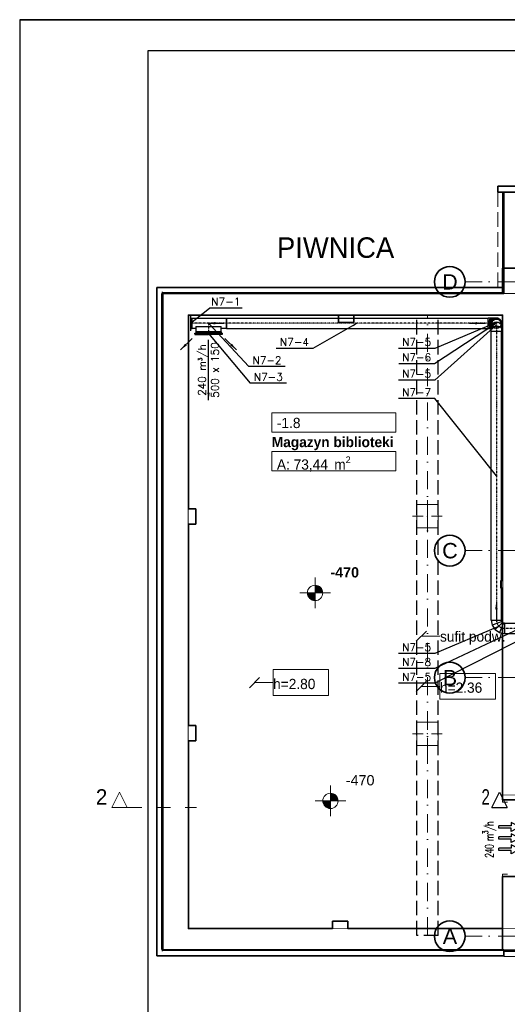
# Model space of a CAD drawing. Header units: millimetres. Extents: x -8078 to 234695, y -4319 to 602442.
# Tile 72 of 152: x 70876 to 80395, y 245751 to 264981. Entities that reach past the tile are written whole.
import ezdxf

# ---------------------------------------------------------------- set-up
doc = ezdxf.new("R2010")
doc.units = ezdxf.units.MM
doc.header["$MEASUREMENT"] = 0
for name, pattern in [('DASHDOT', [1, 0.5, -0.25, 0, -0.25]), ('Dashed2cust', [50, 25, -25]), ('Krawędzie ukryte', [3.912222, 2.822222, -1.09]), ('Kropki i Kreski', [6.702778, 3.527778, -1.763889, 0, -1.411111]), ('Przerywana', [5.644444, 2.822222, -2.822222])]:
    doc.linetypes.add(name, pattern=pattern)
for name, color, linetype in [('#IS_wentylacja_opisy_bud', 7, 'Continuous'), ('#nawietrzaki', 5, 'Continuous'), ('#podkład', 252, 'Continuous'), ('- A - ocieplenie', 7, 'Continuous'), ('- strefy pomieszczeń', 7, 'Continuous'), ('_TABELA', 7, 'Continuous'), ('Drzwi Archicad', 7, 'Continuous'), ('FLUID-N7', 7, 'Continuous'), ('FLUID-N7-150-ARRDU', 7, 'Continuous'), ('FLUID-N7-150-ARRGR', 7, 'Continuous'), ('FLUID-N7-150-NUM', 7, 'Continuous'), ('FLUID-N7-SYM', 7, 'Continuous'), ('Konstrukcja - Belki', 7, 'Continuous'), ('Konstrukcja - Siatka mod', 7, 'Continuous'), ('Konstrukcja - Stropy', 7, 'Continuous'), ('Konstrukcja - Słupy', 7, 'Continuous'), ('Konstrukcja - Ściany działowe', 7, 'Continuous'), ('Konstrukcja - Ściany nośne wew..P', 7, 'Continuous'), ('Konstrukcja - Ściany zewnętrzne', 7, 'Continuous'), ('Opisy - Etykiety', 7, 'Continuous'), ('Opisy - Tekst', 7, 'Continuous'), ('Wykończenie - Podłogi', 7, 'Continuous'), ('Wymiarowanie - Poziomy', 7, 'Continuous'), ('Znaczniki - Przekroje', 7, 'Continuous')]:
    doc.layers.add(name, color=color, linetype=linetype)
doc.styles.add('FDBES', font='simplex.shx')
doc.styles.add('STYL_AUTOMATYCZNY_1', font='arial.ttf')
doc.styles.add('STYL_AUTOMATYCZNY_3', font='txt')
doc.styles.add('STYL_AUTOMATYCZNY_4', font='arial.ttf')
doc.styles.add('STYL_AUTOMATYCZNY_5', font='arial.ttf')
doc.styles.add('STYL_AUTOMATYCZNY_6', font='txt')
doc.styles.add('STYL_AUTOMATYCZNY_9', font='txt')
doc.dimstyles.new('FDBES', dxfattribs={"dimscale": 50, "dimtxt": 4, "dimasz": 2.5, "dimexe": 0.8, "dimexo": 2, "dimgap": 1, "dimtad": 1, "dimdsep": 46, "dimtxsty": 'FDBES', "dimcen": 2.5, "dimclrd": 4, "dimclre": 5, "dimadec": 0, "dimazin": 0, "dimtfac": 1, "dimtmove": 0, "dimatfit": 3, "dimfxl": 1, "dimarcsym": 0})

# ---------------------------------------------------------------- blocks, each defined once
blk = doc.blocks.new('dtrrtert')
at = {"color": 7}
for p, q in [((-495309391, -636075571), (-495309391, -636075334)), ((-495309346, -636075334), (-495309391, -636075334)), ((-495309346, -636075571), (-495309346, -636075334)), ((-495309174, -636075571), (-495309174, -636075334)), ((-495309129, -636075334), (-495309174, -636075334)), ((-495309129, -636075571), (-495309129, -636075334)), ((-495308956, -636075571), (-495308956, -636075334)), ((-495308911, -636075334), (-495308956, -636075334)), ((-495308911, -636075571), (-495308911, -636075334)), ((-495309369, -636075742), (-495309455, -636075571)), ((-495309455, -636075571), (-495309391, -636075571)), ((-495309369, -636075742), (-495309282, -636075571)), ((-495309282, -636075571), (-495309346, -636075571)), ((-495309151, -636075742), (-495309238, -636075571)), ((-495309238, -636075571), (-495309174, -636075571)), ((-495309151, -636075742), (-495309065, -636075571)), ((-495309065, -636075571), (-495309129, -636075571)), ((-495308934, -636075742), (-495309020, -636075571)), ((-495309020, -636075571), (-495308956, -636075571)), ((-495308934, -636075742), (-495308847, -636075571)), ((-495308847, -636075571), (-495308911, -636075571))]:
    blk.add_line(p, q, dxfattribs=at)
blk = doc.blocks.new('SDFGHB')
at = {"layer": 'Wymiarowanie - Poziomy', "linetype": 'Continuous', "lineweight": 13}
for points in [[(16249, 465464), (16399, 465464), (16388, 465521), (16355, 465570), (16307, 465602), (16249, 465614)], [(16249, 465464), (16099, 465464), (16111, 465406), (16143, 465358), (16192, 465325), (16249, 465314)], [(16550, 461403), (16700, 461403), (16688, 461460), (16656, 461509), (16607, 461541), (16550, 461553)], [(16550, 461403), (16400, 461403), (16411, 461345), (16444, 461297), (16492, 461264), (16550, 461253)]]:
    blk.add_hatch(color=252, dxfattribs=at).paths.add_polyline_path(points)
at = {"layer": '- A - ocieplenie', "color": 252, "linetype": 'Continuous', "lineweight": 35, "ltscale": 100}
for p, q in [((19817, 473290), (19937, 473290)), ((19817, 473290), (19937, 473290)), ((13278, 471331), (13278, 471311)), ((13278, 471331), (13278, 471311)), ((19817, 471430), (19937, 471430)), ((19817, 471430), (19937, 471430)), ((19917, 471330), (19917, 471310)), ((19917, 471330), (19917, 471310)), ((13278, 458478), (13278, 458498)), ((13278, 458478), (13278, 458498))]:
    blk.add_line(p, q, dxfattribs=at)
at = {"layer": '- A - ocieplenie', "color": 252, "linetype": 'Continuous', "lineweight": 35, "ltscale": 100, "flags": 128}
for points in [[(19817, 473410), (19817, 473290)], [(22898, 473410), (19817, 473410)], [(19917, 473290), (19917, 471330)], [(19937, 473290), (22778, 473290)], [(19937, 471310), (19937, 473290)], [(13158, 471431), (13158, 471311)], [(19817, 471430), (13158, 471431)], [(13258, 471331), (13278, 471331)], [(19937, 471310), (19937, 471430)], [(13158, 471311), (13158, 458498)], [(13258, 471311), (13258, 458498)], [(13278, 458498), (13278, 471311)], [(13278, 471311), (19937, 471310)], [(13278, 458498), (13278, 471311)], [(19937, 471310), (19917, 471310)], [(13158, 458378), (13158, 458498)], [(13258, 458478), (13278, 458478)], [(19938, 458497), (13278, 458498)], [(19938, 458497), (19938, 458377)], [(29273, 458486), (19938, 458486)], [(19938, 458466), (29273, 458466)], [(13158, 458378), (19938, 458377)]]:
    blk.add_lwpolyline(points, dxfattribs=at)
at = {"layer": '- A - ocieplenie', "color": 252, "linetype": 'Krawędzie ukryte', "lineweight": 20, "ltscale": 100, "flags": 128}
for points in [[(19817, 473290), (19817, 471430)], [(19937, 471430), (19937, 473290)], [(29273, 458486), (19938, 458486)], [(19938, 458466), (19938, 458366)], [(19938, 458366), (29273, 458366)]]:
    blk.add_lwpolyline(points, dxfattribs=at)
at = {"layer": '- A - ocieplenie', "color": 252, "linetype": 'Continuous', "lineweight": 20, "ltscale": 100, "flags": 128}
for points in [[(19917, 471330), (13278, 471331)], [(13278, 471311), (19917, 471310)], [(19938, 458497), (13278, 458498)], [(13278, 458478), (19938, 458477)], [(19938, 458497), (19938, 458477)]]:
    blk.add_lwpolyline(points, dxfattribs=at)
at = {"layer": '- strefy pomieszczeń', "color": 252, "linetype": 'Continuous', "lineweight": 13, "ltscale": 100}
for p, q in [((15404, 468981), (17823, 468981)), ((15404, 468605), (15404, 468981)), ((17823, 468981), (17823, 468605)), ((17823, 468605), (15404, 468605)), ((15404, 468228), (17823, 468228)), ((15404, 467852), (15404, 468228)), ((17823, 468228), (17823, 467852)), ((17823, 467852), (15404, 467852))]:
    blk.add_line(p, q, dxfattribs=at)
at = {"layer": 'Drzwi Archicad', "color": 252, "linetype": 'Continuous', "lineweight": 13, "ltscale": 100}
for p, q in [((19908, 461425), (19908, 461375)), ((19908, 461375), (20008, 461375)), ((19908, 459925), (19908, 459975)), ((19908, 459975), (20008, 459975))]:
    blk.add_line(p, q, dxfattribs=at)
at = {"layer": 'Konstrukcja - Belki', "color": 252, "linetype": 'Krawędzie ukryte', "lineweight": 25, "ltscale": 100}
for p, q in [((18233, 458777), (18233, 470890)), ((18653, 470890), (18233, 470890)), ((18653, 458777), (18653, 470890)), ((18653, 458777), (18233, 458777))]:
    blk.add_line(p, q, dxfattribs=at)
at = {"layer": 'Konstrukcja - Belki', "color": 252, "linetype": 'Kropki i Kreski', "lineweight": 13, "ltscale": 100}
blk.add_line((18443, 458777), (18443, 470890), dxfattribs=at)
at = {"layer": 'Konstrukcja - Siatka mod', "color": 252, "linetype": 'Kropki i Kreski', "lineweight": 13, "ltscale": 100}
for p, q in [((20180, 471540), (19180, 471540)), ((20180, 466290), (19180, 466290)), ((20180, 463810), (19180, 463810)), ((20180, 458760), (19180, 458760))]:
    blk.add_line(p, q, dxfattribs=at)
at = {"layer": 'Konstrukcja - Siatka mod', "color": 252, "linetype": 'Continuous', "lineweight": 35, "ltscale": 100}
for centre in [(18880, 471540), (18880, 466290), (18880, 463810), (18880, 458760)]:
    blk.add_circle(centre, 300, dxfattribs=at)
at = {"layer": 'Konstrukcja - Stropy', "color": 252, "linetype": 'Continuous', "lineweight": 13, "ltscale": 100, "flags": 128}
blk.add_lwpolyline([(20508, 471310), (13278, 471310), (13278, 458486), (20086, 458493), (20086, 458492), (21937, 458486), (21937, 463025), (20508, 463015)], close=True, dxfattribs=at)
blk.add_lwpolyline([(20508, 471310), (13278, 471310), (13278, 458486), (20086, 458493), (20086, 458492), (21937, 458486), (21937, 463025), (20508, 463015)], close=True, dxfattribs=at)
at = {"layer": 'Konstrukcja - Słupy', "color": 252, "linetype": 'Continuous', "lineweight": 13, "ltscale": 100}
for p, q in [((18443, 467043), (18443, 467273)), ((18363, 466963), (18153, 466963)), ((18523, 466963), (18733, 466963)), ((18443, 466883), (18443, 466653)), ((18443, 462793), (18443, 463023)), ((18363, 462713), (18153, 462713)), ((18523, 462713), (18733, 462713)), ((18443, 462633), (18443, 462403))]:
    blk.add_line(p, q, dxfattribs=at)
at = {"layer": 'Konstrukcja - Słupy', "color": 252, "linetype": 'Continuous', "lineweight": 13, "ltscale": 100, "flags": 128}
for points in [[(18233, 466733), (18653, 466733), (18653, 467193), (18233, 467193)], [(18233, 462483), (18653, 462483), (18653, 462943), (18233, 462943)]]:
    blk.add_lwpolyline(points, close=True, dxfattribs=at)
at = {"layer": 'Konstrukcja - Słupy', "color": 252, "linetype": 'Continuous', "lineweight": 13, "ltscale": 100}
for p in [(18443, 466963), (18443, 462713)]:
    blk.add_point(p, dxfattribs=at)
at = {"layer": 'Konstrukcja - Ściany działowe', "color": 252, "linetype": 'Continuous', "lineweight": 35, "ltscale": 100, "flags": 128}
for points in [[(19908, 465710), (19874, 465710)], [(19874, 465710), (19874, 465560)], [(19874, 465560), (19908, 465560)]]:
    blk.add_lwpolyline(points, dxfattribs=at)
at = {"layer": 'Konstrukcja - Ściany nośne wew..P', "color": 252, "linetype": 'Continuous', "lineweight": 35, "ltscale": 100}
for p, q in [((20508, 461425), (19908, 461425)), ((20508, 459925), (19908, 459925))]:
    blk.add_line(p, q, dxfattribs=at)
at = {"layer": 'Konstrukcja - Ściany nośne wew..P', "color": 252, "linetype": 'Continuous', "lineweight": 35, "ltscale": 100, "flags": 128}
for points in [[(19908, 471810), (19908, 471311)], [(17008, 470890), (16708, 470890)], [(16708, 470890), (16708, 470745)], [(17008, 470745), (17008, 470890)], [(19908, 470891), (19908, 466158)], [(16708, 470745), (17008, 470745)], [(13923, 467106), (13778, 467106)], [(13923, 466806), (13923, 467106)], [(13778, 466806), (13923, 466806)], [(19908, 466158), (19908, 465710)], [(19908, 465560), (19908, 465338)], [(19908, 465338), (19908, 461425)], [(13923, 462876), (13778, 462876)], [(13923, 462576), (13923, 462876)], [(13778, 462576), (13923, 462576)], [(19908, 459925), (19908, 458490)], [(16588, 459055), (16588, 458910)], [(16888, 459055), (16588, 459055)], [(16888, 458910), (16888, 459055)], [(19908, 458490), (20508, 458490)]]:
    blk.add_lwpolyline(points, dxfattribs=at)
at = {"layer": 'Konstrukcja - Ściany zewnętrzne', "color": 252, "linetype": 'Krawędzie ukryte', "lineweight": 20, "ltscale": 100, "flags": 128}
for points in [[(19937, 473290), (19937, 473160)], [(20287, 473290), (19937, 473290)], [(19937, 472860), (19937, 471540)], [(19937, 471540), (20287, 471540)]]:
    blk.add_lwpolyline(points, dxfattribs=at)
at = {"layer": 'Konstrukcja - Ściany zewnętrzne', "color": 252, "linetype": 'Continuous', "lineweight": 35, "ltscale": 100, "flags": 128}
for points in [[(19908, 471810), (20508, 471810)], [(13278, 471311), (13778, 471311)], [(13278, 471311), (13278, 458490)], [(19908, 471311), (13778, 471311)], [(13778, 470891), (19908, 470891)], [(13778, 467106), (13778, 470891)], [(13778, 462876), (13778, 466806)], [(13778, 458910), (13778, 462576)], [(16588, 458910), (13778, 458910)], [(19908, 458910), (16888, 458910)], [(19908, 458910), (19908, 458490)], [(13278, 458490), (13778, 458490)], [(13778, 458490), (19908, 458490)]]:
    blk.add_lwpolyline(points, dxfattribs=at)
at = {"layer": 'Opisy - Etykiety', "color": 252, "linetype": 'Continuous', "lineweight": 13, "ltscale": 100}
for p, q in [((18424, 464720), (18224, 464520)), ((18324, 464620), (18688, 464620)), ((16512, 463966), (15430, 463966)), ((15430, 463966), (15430, 463460)), ((16512, 463460), (16512, 463966)), ((19770, 463893), (18688, 463893)), ((18688, 463893), (18688, 463387)), ((19770, 463387), (19770, 463893)), ((15166, 463813), (14966, 463613)), ((15066, 463713), (15430, 463713)), ((18424, 463740), (18224, 463540)), ((18324, 463640), (18688, 463640)), ((15430, 463460), (16512, 463460)), ((18688, 463387), (19770, 463387))]:
    blk.add_line(p, q, dxfattribs=at)
at = {"layer": 'Wykończenie - Podłogi', "color": 252, "linetype": 'Continuous', "lineweight": 13, "ltscale": 100, "flags": 128}
blk.add_lwpolyline([(13773, 470896), (13773, 458902), (20462, 458909), (21973, 458904), (21973, 461513), (19913, 461518), (19913, 470896)], close=True, dxfattribs=at)
at = {"layer": 'Wymiarowanie - Poziomy', "color": 252, "linetype": 'Continuous', "lineweight": 13, "ltscale": 100}
for p, q in [((16249, 465164), (16249, 465764)), ((15949, 465464), (16549, 465464)), ((16550, 461103), (16550, 461703)), ((16250, 461403), (16850, 461403))]:
    blk.add_line(p, q, dxfattribs=at)
for centre in [(16249, 465464), (16550, 461403)]:
    blk.add_circle(centre, 150, dxfattribs=at)
at = {"layer": 'Znaczniki - Przekroje', "color": 252, "linetype": 'Przerywana', "lineweight": 13, "ltscale": 100}
blk.add_line((12583, 461271), (13933, 461271), dxfattribs=at)
at = {"layer": 'Znaczniki - Przekroje', "color": 252, "linetype": 'Continuous', "lineweight": 13, "ltscale": 100, "flags": 128}
blk.add_lwpolyline([(12283, 461271), (12583, 461271), (12433, 461571)], close=True, dxfattribs=at)
at = {"layer": '- strefy pomieszczeń', "color": 252, "linetype": 'Continuous', "lineweight": 13, "char_height": 200, "attachment_point": 1}
for s, insert, style in [('\\A1;{\\pql;\\pt0,500;\\fGeneva CE|b0|i0|c0|p0;\\W1.000000;-1.8\\fGeneva CE|b0|i0|c0|p0;\\W1.000000;\\A1{\\H.66x;\\S^  ;}\\fGeneva CE|b0|i0|c0|p0;\\W1.000000;\\fGeneva CE|b0|i0|c0|p0;\\W1.000000;\\A1{\\H.66x;\\S^  ;}}', (15504, 468884), 'STYL_AUTOMATYCZNY_6'), ('\\A1;{\\pql;\\pt0,500;\\fGeneva CE|b1|i0|c0|p0;\\W1.000000;Magazyn biblioteki\\fGeneva CE|b1|i0|c0|p0;\\W1.000000;\\A1{\\H.66x;\\S^  ;}\\fGeneva CE|b1|i0|c0|p0;\\W1.000000;\\fGeneva CE|b1|i0|c0|p0;\\W1.000000;\\A1{\\H.66x;\\S^  ;}}', (15404, 468512), 'STYL_AUTOMATYCZNY_9'), ('\\A1;{\\pql;\\pt0,500;\\fGeneva CE|b0|i0|c0|p0;\\W1.000000;A: 73,44\\fGeneva CE|b0|i0|c0|p0;\\W1.000000;\\A1{\\H.66x;\\S^  ;}\\fGeneva CE|b0|i0|c0|p0;\\W1.000000; m\\fGeneva CE|b0|i0|c0|p0;\\W1.000000;\\A1{\\H.66x;\\S2^  ;}}', (15504, 468131), 'STYL_AUTOMATYCZNY_6')]:
    blk.add_mtext(s, dxfattribs=dict(at, insert=insert, style=style))
at = {"layer": 'Konstrukcja - Siatka mod', "color": 252, "linetype": 'Continuous', "lineweight": 13, "char_height": 300, "attachment_point": 1, "style": 'STYL_AUTOMATYCZNY_1'}
for s, insert in [('\\A1;{\\pql;\\pt0;\\fArial|b0|i0|c238|p0;\\W1.000000;D}', (18731, 471690)), ('\\A1;{\\pql;\\pt0;\\fArial|b0|i0|c238|p0;\\W1.000000;C}', (18731, 466440)), ('\\A1;{\\pql;\\pt0;\\fArial|b0|i0|c238|p0;\\W1.000000;B}', (18743, 463960)), ('\\A1;{\\pql;\\pt0;\\fArial|b0|i0|c238|p0;\\W1.000000;A}', (18743, 458910))]:
    blk.add_mtext(s, dxfattribs=dict(at, insert=insert))
at = {"layer": 'Opisy - Etykiety', "color": 252, "linetype": 'Continuous', "lineweight": 20, "insert": (18688, 464583), "char_height": 200, "attachment_point": 4, "style": 'STYL_AUTOMATYCZNY_6'}
blk.add_mtext('\\A1;{\\pql;\\fGeneva CE|b0|i0|c0|p0;\\W1.000000;sufit podw.}', dxfattribs=at)
at = {"layer": 'Opisy - Etykiety', "color": 252, "linetype": 'Continuous', "lineweight": 13, "char_height": 200.01, "attachment_point": 4, "style": 'STYL_AUTOMATYCZNY_5'}
for s, insert in [('\\A1;{\\pql;\\fGeneva|b0|i0|c0|p0;\\W1.000000;h=\\fGeneva CE|b0|i0|c0|p0;\\H0.999967x;\\W1.000000;2.80}', (15430, 463685)), ('\\A1;{\\pql;\\fGeneva|b0|i0|c0|p0;\\W1.000000;h=\\fGeneva CE|b0|i0|c0|p0;\\H0.999967x;\\W1.000000;2.36}', (18688, 463613))]:
    blk.add_mtext(s, dxfattribs=dict(at, insert=insert))
at = {"layer": 'Opisy - Tekst', "color": 252, "linetype": 'Continuous', "lineweight": 13, "insert": (15506, 472409), "char_height": 400, "attachment_point": 1, "style": 'STYL_AUTOMATYCZNY_6'}
blk.add_mtext('\\pxql;\\A1;PIWNICA', dxfattribs=at)
at = {"layer": 'Wymiarowanie - Poziomy', "color": 252, "linetype": 'Continuous', "lineweight": 13, "char_height": 200, "width": 548.97, "attachment_point": 7}
for s, insert, style in [('\\A1;{\\pql;\\fArial|b1|i0|c238|p0;\\W1.000000;-470}', (16549, 465764), 'STYL_AUTOMATYCZNY_3'), ('\\A1;{\\pql;\\fArial|b0|i0|c238|p0;\\W1.000000;-470}', (16850, 461703), 'STYL_AUTOMATYCZNY_4')]:
    blk.add_mtext(s, dxfattribs=dict(at, insert=insert, style=style))
at = {"layer": 'Znaczniki - Przekroje', "color": 252, "linetype": 'Continuous', "lineweight": 13, "insert": (12193, 461331), "char_height": 300, "attachment_point": 9, "style": 'STYL_AUTOMATYCZNY_6'}
blk.add_mtext('\\A1;{\\pqr;\\pt0;\\fGeneva CE|b0|i0|c0|p0;\\W1.000000;2}', dxfattribs=at)
blk = doc.blocks.new('*U56340')
at = {"color": 14, "linetype": 'Continuous', "lineweight": -2}
for p, q in [((-300, 98), (-300, 100)), ((-300, 0), (-300, 98)), ((-300, -98), (-300, 0)), ((300, 100), (300, 98)), ((300, 98), (300, 0)), ((300, 0), (300, -98)), ((-300, -100), (-300, -98)), ((300, -98), (300, -100))]:
    blk.add_line(p, q, dxfattribs=at)
at = {"color": 0, "linetype": 'ByBlock', "lineweight": -2}
for p, q in [((300, 100), (-300, 100)), ((300, -100), (-300, -100))]:
    blk.add_line(p, q, dxfattribs=at)
at = {"layer": 'FLUID-N7-SYM', "color": 2, "linetype": 'DASHDOT', "lineweight": -3}
blk.add_line((-300, 0), (300, 0), dxfattribs=at)
blk = doc.blocks.new('*U56354')
at = {"color": 0, "linetype": 'ByBlock', "lineweight": -2}
for p, q in [((-110, -31), (-54, 54)), ((-54, 54), (31, 110)), ((31, 110), (130, 130)), ((-130, -130), (-110, -31)), ((75, -107), (70, -130)), ((88, -88), (75, -107)), ((107, -75), (88, -88)), ((130, -70), (107, -75))]:
    blk.add_line(p, q, dxfattribs=at)
at = {"color": 3, "linetype": 'Continuous', "lineweight": -3}
for p, q in [((17, -17), (-54, 54)), ((69, 18), (31, 110)), ((107, -75), (69, 18)), ((-18, -69), (-110, -31)), ((75, -107), (-18, -69)), ((88, -88), (17, -17))]:
    blk.add_line(p, q, dxfattribs=at)
at = {"color": 14, "linetype": 'Continuous', "lineweight": -2}
for p, q in [((130, 128), (130, 130)), ((130, 30), (130, 128)), ((130, -68), (130, 30)), ((-130, -130), (-128, -130)), ((-128, -130), (-30, -130)), ((-30, -130), (68, -130)), ((68, -130), (70, -130)), ((130, -70), (130, -68))]:
    blk.add_line(p, q, dxfattribs=at)
at = {"layer": 'FLUID-N7-SYM', "color": 2, "linetype": 'DASHDOT', "lineweight": -3}
for p, q in [((17, -17), (69, 18)), ((69, 18), (130, 30)), ((-30, -130), (-18, -69)), ((-18, -69), (17, -17))]:
    blk.add_line(p, q, dxfattribs=at)
blk = doc.blocks.new('*U56346')
at = {"color": 14, "linetype": 'Continuous', "lineweight": -2}
for p, q in [((-2820, 100), (-2820, 98)), ((-2820, 98), (-2820, 0)), ((-2820, 0), (-2820, -98)), ((2820, 98), (2820, 100)), ((2820, 0), (2820, 98)), ((2820, -98), (2820, 0)), ((-2820, -98), (-2820, -100)), ((2820, -100), (2820, -98))]:
    blk.add_line(p, q, dxfattribs=at)
at = {"color": 0, "linetype": 'ByBlock', "lineweight": -2}
for p, q in [((2820, 100), (-2820, 100)), ((2820, -100), (-2820, -100))]:
    blk.add_line(p, q, dxfattribs=at)
at = {"layer": 'FLUID-N7-SYM', "color": 2, "linetype": 'DASHDOT', "lineweight": -3}
blk.add_line((-2820, 0), (2820, 0), dxfattribs=at)
blk = doc.blocks.new('*U56355')
at = {"color": 0, "linetype": 'ByBlock', "lineweight": -2}
for p, q in [((-18, 0, 100), (-30, 0, 100)), ((-30, 0, -100), (-18, 0, -100)), ((17, 0, 100), (-18, 0, 100)), ((-18, 0, -100), (17, 0, -100)), ((69, 0, 100), (17, 0, 100)), ((17, 0, -100), (69, 0, -100)), ((130, 0, 100), (69, 0, 100)), ((69, 0, -100), (130, 0, -100))]:
    blk.add_line(p, q, dxfattribs=at)
at = {"color": 14, "linetype": 'Continuous', "lineweight": -2}
for p, q in [((130, 0, -98), (130, 0, 98)), ((130, 0, -100), (130, 0, -98)), ((130, 0, 98), (130, 0, 100))]:
    blk.add_line(p, q, dxfattribs=at)
at = {"color": 14, "linetype": 'Continuous', "lineweight": -2, "extrusion": (-3.82857e-16, 1, -1.83697e-16)}
blk.add_ellipse((-30, 0), major_axis=(0, 0, -100), ratio=1, start_param=0, end_param=3.141593, dxfattribs=at)
at = {"color": 3, "linetype": 'Continuous', "lineweight": -3, "extrusion": (3.82857e-16, -1, 1.83697e-16)}
for centre, major_axis, ratio, start_param, end_param in [((-18, 0), (0, 0, 100), 0.92388, 1.570796, 3.141593), ((-18, 0), (0, 0, 100), 0.92388, 0, 1.570796), ((17, 0), (0, 0, 100), 0.707107, 0, 1.570796), ((17, 0), (0, 0, -100), 0.707107, 4.712389, 6.283185), ((69, 0), (0, 0, 100), 0.382683, 0, 1.570796), ((69, 0), (0, 0, -100), 0.382683, 4.712389, 6.283185)]:
    blk.add_ellipse(centre, major_axis=major_axis, ratio=ratio, start_param=start_param, end_param=end_param, dxfattribs=at)
at = {"color": 3, "linetype": 'Continuous', "lineweight": -3, "extrusion": (-3.82857e-16, 1, -1.83697e-16)}
for centre, major_axis, ratio, start_param, end_param in [((-18, 0), (0, 0, 100), 0.92388, 4.712389, 6.283185), ((-18, 0), (0, 0, -100), 0.92388, 0, 1.570796), ((17, 0), (0, 0, 100), 0.707107, 4.712389, 6.283185), ((17, 0), (0, 0, -100), 0.707107, 0, 1.570796), ((69, 0), (0, 0, -100), 0.382683, 0, 1.570796), ((69, 0), (0, 0, -100), 0.382683, 1.570796, 3.141593)]:
    blk.add_ellipse(centre, major_axis=major_axis, ratio=ratio, start_param=start_param, end_param=end_param, dxfattribs=at)
at = {"layer": 'FLUID-N7-SYM', "color": 2, "linetype": 'DASHDOT', "lineweight": -3}
for p, q in [((-30, 0), (-18, 0)), ((-18, 0), (17, 0)), ((17, 0), (69, 0)), ((69, 0), (130, 0))]:
    blk.add_line(p, q, dxfattribs=at)
blk = doc.blocks.new('*U56356')
at = {"color": 14, "linetype": 'Continuous', "lineweight": -2}
for p, q in [((-2555, 98), (-2555, 100)), ((-2555, 0), (-2555, 98)), ((-2555, -98), (-2555, 0)), ((2555, 100), (2555, 98)), ((2555, 98), (2555, 0)), ((2555, 0), (2555, -98)), ((-2555, -100), (-2555, -98)), ((2555, -98), (2555, -100))]:
    blk.add_line(p, q, dxfattribs=at)
at = {"color": 0, "linetype": 'ByBlock', "lineweight": -2}
for p, q in [((2555, 100), (-2555, 100)), ((2555, -100), (-2555, -100))]:
    blk.add_line(p, q, dxfattribs=at)
at = {"layer": 'FLUID-N7-SYM', "color": 2, "linetype": 'DASHDOT', "lineweight": -3}
blk.add_line((-2555, 0), (2555, 0), dxfattribs=at)
blk = doc.blocks.new('*U56357')
at = {"color": 0, "linetype": 'ByBlock', "lineweight": -2}
for p, q in [((0, 30, 100), (0, 18, 100)), ((0, 18, 100), (0, -17, 100)), ((0, -17, 100), (0, -69, 100)), ((0, -69, 100), (0, -130, 100)), ((0, -130, -100), (0, -70, -100))]:
    blk.add_line(p, q, dxfattribs=at)
at = {"color": 14, "linetype": 'Continuous', "lineweight": -2}
for p, q in [((0, -130, -98), (0, -130, 98)), ((0, -130, -100), (0, -130, -98)), ((0, -130, 98), (0, -130, 100))]:
    blk.add_line(p, q, dxfattribs=at)
at = {"color": 14, "linetype": 'Continuous', "lineweight": -3, "extrusion": (-1, 1.11022e-16, 6.12323e-17)}
for major_axis in [(0, 0, 100), (0, 0, -100)]:
    blk.add_ellipse((0, 30), major_axis=major_axis, ratio=1, start_param=0, end_param=3.141593, dxfattribs=at)
at = {"color": 3, "linetype": 'Continuous', "lineweight": -3, "extrusion": (-1, 1.60812e-16, 6.12323e-17)}
for centre, ratio, start_param in [((0, 18), 0.92388, 1.255049), ((0, -17), 0.707107, 0.85029), ((0, -69), 0.382683, 0.03213)]:
    blk.add_ellipse(centre, major_axis=(0, 0, -100), ratio=ratio, start_param=start_param, end_param=3.141593, dxfattribs=at)
at = {"color": 3, "linetype": 'Continuous', "lineweight": -3, "extrusion": (1, -1.60812e-16, -6.12323e-17)}
for centre, ratio, end_param in [((0, 18), 0.92388, 1.886543), ((0, -17), 0.707107, 2.291303), ((0, -69), 0.382683, 3.109463)]:
    blk.add_ellipse(centre, major_axis=(0, 0, 100), ratio=ratio, start_param=0, end_param=end_param, dxfattribs=at)
at = {"layer": 'FLUID-N7-SYM', "color": 2, "linetype": 'DASHDOT', "lineweight": -3}
blk.add_line((0, -130), (0, -70), dxfattribs=at)
blk = doc.blocks.new('*U56358')
at = {"color": 14, "linetype": 'Continuous', "lineweight": -3, "extrusion": (-1, 3.10159e-27, -1.33213e-15)}
for major_axis, start_param, end_param in [((0, 0, 100), 1.507431, 3.141593), ((0, 0, 100), 0, 1.507431), ((0, 0, -100), 1.634161, 3.141593), ((0, 0, -100), 0, 1.634161)]:
    blk.add_ellipse((0, 0, 0), major_axis=major_axis, ratio=1, start_param=start_param, end_param=end_param, dxfattribs=at)
at = {"color": 14, "linetype": 'Continuous', "lineweight": -2, "extrusion": (1, -6.59087e-27, 1.33213e-15)}
blk.add_ellipse((0, 0, 0), major_axis=(0, 0, -100), ratio=1, start_param=0, end_param=1.634161, dxfattribs=at)
at = {"color": 14, "linetype": 'Continuous', "lineweight": -2, "extrusion": (1, -2.00043e-15, 1.8816e-16)}
blk.add_ellipse((0, 0, 0), major_axis=(0, -99.8, 6.3), ratio=1, start_param=0, end_param=1.634161, dxfattribs=at)
blk = doc.blocks.new('*U56359')
at = {"color": 14, "linetype": 'Continuous', "lineweight": -2}
for p, q in [((-250, 200), (-280, 200)), ((250, 200), (-250, 200)), ((280, 200), (250, 200)), ((-350, 100), (-350, 98)), ((-350, 98), (-350, -98)), ((350, 98), (350, 100)), ((350, -98), (350, 98)), ((-350, -98), (-350, -100)), ((350, -100), (350, -98))]:
    blk.add_line(p, q, dxfattribs=at)
at = {"color": 0, "linetype": 'ByBlock', "lineweight": -2}
for p, q in [((-250, 170), (-250, 200)), ((250, 170), (250, 200)), ((-350, 100), (-250, 100)), ((-250, 170), (-250, 66)), ((250, 66), (-250, 66)), ((250, 66), (250, 170)), ((250, 100), (350, 100)), ((350, -100), (-350, -100))]:
    blk.add_line(p, q, dxfattribs=at)
at = {"color": 3, "linetype": 'Continuous', "lineweight": -3}
for p, q in [((250, 170), (-250, 170)), ((-250, 170), (250, 170))]:
    blk.add_line(p, q, dxfattribs=at)
at = {"layer": 'FLUID-N7-SYM', "color": 2, "linetype": 'DASHDOT', "lineweight": -3}
for p, q in [((0, 0), (0, 200)), ((-350, 0), (350, 0))]:
    blk.add_line(p, q, dxfattribs=at)
blk = doc.blocks.new('*U56360')
at = {"color": 14, "linetype": 'Continuous', "lineweight": -2}
for p, q in [((-30, 98), (-30, 100)), ((-30, 0), (-30, 98)), ((-30, -98), (-30, 0)), ((-30, -100), (-30, -98))]:
    blk.add_line(p, q, dxfattribs=at)
at = {"color": 0, "linetype": 'ByBlock', "lineweight": -2}
for p, q in [((0, 100), (-30, 100)), ((0, 145), (0, 100)), ((0, 100), (0, 0)), ((0, 0), (0, -100)), ((0, -100), (-30, -100)), ((0, -100), (0, -145))]:
    blk.add_line(p, q, dxfattribs=at)
blk = doc.blocks.new('*U56361')
at = {"color": 0, "linetype": 'ByBlock', "lineweight": -2}
for p, q in [((-250, 0), (-270, 0)), ((270, 0, 20), (-270, 0, 20)), ((-250, 0, -20), (-250, 0)), ((-250, 0), (250, 0)), ((250, 0, -20), (-250, 0, -20)), ((250, 0, -20), (250, 0)), ((270, 0), (250, 0))]:
    blk.add_line(p, q, dxfattribs=at)
at = {"color": 3, "linetype": 'Continuous', "lineweight": -3}
for p in [(-270, 0, 20), (270, 0, 20)]:
    blk.add_line(p, (0, 0, 20), dxfattribs=at)
blk = doc.blocks.new('*U56294')
at = {"color": 5, "lineweight": -2}
blk.add_leader([(-315, 0), (0, 0)], dimstyle='FDBES', override={"dimscale": 60, "dimclrd": 5}, dxfattribs=at)
blk = doc.blocks.new('*U56299')
at = {"color": 5, "lineweight": -2}
blk.add_leader([(-315, 0), (0, 0)], dimstyle='FDBES', override={"dimscale": 60, "dimclrd": 5}, dxfattribs=at)
blk = doc.blocks.new('*U56300')
at = {"color": 5, "lineweight": -2}
blk.add_leader([(315, 0), (0, 0)], dimstyle='FDBES', override={"dimscale": 60, "dimclrd": 5}, dxfattribs=at)
blk = doc.blocks.new('*U56305')
at = {"color": 7, "lineweight": -2, "insert": (0, -589), "char_height": 150, "attachment_point": 5, "rotation": 90, "style": 'FDBES'}
blk.add_mtext('240 m{\\A2;\\H0.5x;3}/h\\P500 x 150', dxfattribs=at)
at = {"color": 5, "lineweight": -2}
blk.add_leader([(0, -1179), (0, 0)], dimstyle='FDBES', override={"dimscale": 60, "dimclrd": 5}, dxfattribs=at)
blk = doc.blocks.new('*U56306')
at = {"color": 5, "lineweight": -2}
blk.add_leader([(223, -223), (0, 0)], dimstyle='FDBES', override={"dimscale": 60, "dimclrd": 5}, dxfattribs=at)
blk = doc.blocks.new('*U56307')
at = {"color": 5, "lineweight": -2}
blk.add_leader([(-223, -223), (0, 0)], dimstyle='FDBES', override={"dimscale": 60, "dimclrd": 5}, dxfattribs=at)
blk = doc.blocks.new('*U56308')
at = {"color": 0, "lineweight": -2}
blk.add_line((1009, 298), (367, 298), dxfattribs=at)
at = {"color": 0, "lineweight": -2, "insert": (688, 298), "char_height": 150, "attachment_point": 5, "style": 'FDBES'}
blk.add_mtext('N7-1\\P ', dxfattribs=at)
at = {"color": 0, "lineweight": -2}
blk.add_leader([(0, 0), (367, 298)], dimstyle='FDBES', override={"dimscale": 37.5, "dimclrd": 0, "dimclre": 0}, dxfattribs=at)
blk = doc.blocks.new('*U56309')
at = {"color": 0, "lineweight": -2}
blk.add_line((1496, -846), (790, -846), dxfattribs=at)
at = {"color": 0, "lineweight": -2, "insert": (1143, -846), "char_height": 150, "attachment_point": 5, "style": 'FDBES'}
blk.add_mtext('N7-2\\P ', dxfattribs=at)
at = {"color": 0, "lineweight": -2}
blk.add_leader([(0, 0), (790, -846)], dimstyle='FDBES', override={"dimscale": 37.5, "dimclrd": 0, "dimclre": 0}, dxfattribs=at)
blk = doc.blocks.new('*U56310')
at = {"color": 0, "lineweight": -2}
blk.add_line((1521, -972), (815, -972), dxfattribs=at)
at = {"color": 0, "lineweight": -2, "insert": (1168, -972), "char_height": 150, "attachment_point": 5, "style": 'FDBES'}
blk.add_mtext('N7-3\\P ', dxfattribs=at)
at = {"color": 0, "lineweight": -2}
blk.add_leader([(0, 0), (815, -972)], dimstyle='FDBES', override={"dimscale": 37.5, "dimclrd": 0, "dimclre": 0}, dxfattribs=at)
blk = doc.blocks.new('*U56311')
at = {"color": 0, "lineweight": -2}
blk.add_line((-871, -492), (-1584, -492), dxfattribs=at)
at = {"color": 0, "lineweight": -2, "insert": (-1227, -492), "char_height": 150, "attachment_point": 5, "style": 'FDBES'}
blk.add_mtext('N7-4\\P ', dxfattribs=at)
at = {"color": 0, "lineweight": -2}
blk.add_leader([(0, 0), (-871, -492)], dimstyle='FDBES', override={"dimscale": 37.5, "dimclrd": 0, "dimclre": 0}, dxfattribs=at)
blk = doc.blocks.new('*U56312')
at = {"color": 0, "lineweight": -2}
blk.add_line((-1174, -492), (-1880, -492), dxfattribs=at)
at = {"color": 0, "lineweight": -2, "insert": (-1527, -492), "char_height": 150, "attachment_point": 5, "style": 'FDBES'}
blk.add_mtext('N7-5\\P ', dxfattribs=at)
at = {"color": 0, "lineweight": -2}
blk.add_leader([(0, 0), (-1174, -492)], dimstyle='FDBES', override={"dimscale": 37.5, "dimclrd": 0, "dimclre": 0}, dxfattribs=at)
blk = doc.blocks.new('*U56313')
at = {"color": 0, "lineweight": -2}
blk.add_line((-1208, -792), (-1906, -792), dxfattribs=at)
at = {"color": 0, "lineweight": -2, "insert": (-1557, -792), "char_height": 150, "attachment_point": 5, "style": 'FDBES'}
blk.add_mtext('N7-6\\P ', dxfattribs=at)
at = {"color": 0, "lineweight": -2}
blk.add_leader([(0, 0), (-1208, -792)], dimstyle='FDBES', override={"dimscale": 37.5, "dimclrd": 0, "dimclre": 0}, dxfattribs=at)
blk = doc.blocks.new('*U56314')
at = {"color": 0, "lineweight": -2}
blk.add_line((-1204, -1082), (-1910, -1082), dxfattribs=at)
at = {"color": 0, "lineweight": -2, "insert": (-1557, -1082), "char_height": 150, "attachment_point": 5, "style": 'FDBES'}
blk.add_mtext('N7-5\\P ', dxfattribs=at)
at = {"color": 0, "lineweight": -2}
blk.add_leader([(0, 0), (-1204, -1082)], dimstyle='FDBES', override={"dimscale": 37.5, "dimclrd": 0, "dimclre": 0}, dxfattribs=at)
blk = doc.blocks.new('*U56315')
at = {"color": 0, "lineweight": -2}
blk.add_line((-1204, 1508), (-1910, 1508), dxfattribs=at)
at = {"color": 0, "lineweight": -2, "insert": (-1557, 1508), "char_height": 150, "attachment_point": 5, "style": 'FDBES'}
blk.add_mtext('N7-7\\P ', dxfattribs=at)
at = {"color": 0, "lineweight": -2}
blk.add_leader([(0, 0), (-1204, 1508)], dimstyle='FDBES', override={"dimscale": 37.5, "dimclrd": 0, "dimclre": 0}, dxfattribs=at)
blk = doc.blocks.new('*U56316')
at = {"color": 0, "lineweight": -2}
blk.add_line((-1234, -522), (-1940, -522), dxfattribs=at)
at = {"color": 0, "lineweight": -2, "insert": (-1587, -522), "char_height": 150, "attachment_point": 5, "style": 'FDBES'}
blk.add_mtext('N7-5\\P ', dxfattribs=at)
at = {"color": 0, "lineweight": -2}
blk.add_leader([(0, 0), (-1234, -522)], dimstyle='FDBES', override={"dimscale": 37.5, "dimclrd": 0, "dimclre": 0}, dxfattribs=at)
blk = doc.blocks.new('*U56317')
at = {"color": 0, "lineweight": -2}
blk.add_line((-1664, -782), (-2370, -782), dxfattribs=at)
at = {"color": 0, "lineweight": -2, "insert": (-2017, -782), "char_height": 150, "attachment_point": 5, "style": 'FDBES'}
blk.add_mtext('N7-8\\P ', dxfattribs=at)
at = {"color": 0, "lineweight": -2}
blk.add_leader([(0, 0), (-1664, -782)], dimstyle='FDBES', override={"dimscale": 37.5, "dimclrd": 0, "dimclre": 0}, dxfattribs=at)
blk = doc.blocks.new('*U56318')
at = {"color": 0, "lineweight": -2}
blk.add_line((-2094, -1072), (-2800, -1072), dxfattribs=at)
at = {"color": 0, "lineweight": -2, "insert": (-2447, -1072), "char_height": 150, "attachment_point": 5, "style": 'FDBES'}
blk.add_mtext('N7-5\\P ', dxfattribs=at)
at = {"color": 0, "lineweight": -2}
blk.add_leader([(0, 0), (-2094, -1072)], dimstyle='FDBES', override={"dimscale": 37.5, "dimclrd": 0, "dimclre": 0}, dxfattribs=at)

msp = doc.modelspace()

# ---------------------------------------------------------------- linework, layer by layer
at = {"color": 7, "lineweight": -2}
for points in [[(80091, 249592), (80241, 249892), (80391, 249592)], [(80091, 249592), (80391, 249592)]]:
    msp.add_lwpolyline(points, dxfattribs=at)
at = {"color": 7, "linetype": 'Dashed2cust', "lineweight": -2, "ltscale": 10}
msp.add_lwpolyline([(80091, 249592), (81741, 249592)], dxfattribs=at)
at = {"layer": '_TABELA', "color": 7}
msp.add_lwpolyline([(70876, 264981), (112876, 264981), (70876, 264981), (70876, 235281), (112876, 235281), (112876, 264981)], dxfattribs=at)
msp.add_lwpolyline([(112276, 264371), (73376, 264371), (73376, 235891), (112276, 235891)], close=True, dxfattribs=at)

# ---------------------------------------------------------------- block references
at = {"layer": '#IS_wentylacja_opisy_bud', "color": 7, "transparency": 33554636, "xscale": -1, "rotation": 89.99999998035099}
msp.add_blockref('dtrrtert', (-635995102, -495060154), dxfattribs=at)
at = {"layer": '#podkład'}
msp.add_blockref('SDFGHB', (60393, -211679), dxfattribs=at)
at = {"layer": 'FLUID-N7', "color": 1, "linetype": 'Continuous', "lineweight": -2, "extrusion": (-1.22465e-16, 0, -1)}
for name, p in [('*U56360', (-74212, 259052, 2460)), ('*U56340', (-80642, 253092, 2080))]:
    msp.add_blockref(name, p, dxfattribs=at)
at = {"layer": 'FLUID-N7', "color": 1, "linetype": 'Continuous', "lineweight": -2}
for name, p, rotation in [('*U56359', (74562, 259052, -2460), 180), ('*U56346', (80182, 256072, -2080), 270)]:
    msp.add_blockref(name, p, dxfattribs=dict(at, rotation=rotation))
at = {"layer": 'FLUID-N7', "color": 1, "linetype": 'Continuous', "lineweight": -2, "extrusion": (-1.22465e-16, 0, -1), "rotation": 360}
msp.add_blockref('*U56356', (-77467, 259052, 2460), dxfattribs=at)
at = {"layer": 'FLUID-N7', "color": 1, "linetype": 'Continuous', "lineweight": -2, "extrusion": (-1.83697e-16, 1, -6.12323e-17), "rotation": 90.00000000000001}
msp.add_blockref('*U56357', (-80152, -2430, 259052), dxfattribs=at)
at = {"layer": 'FLUID-N7', "color": 1, "linetype": 'Continuous', "lineweight": -2, "extrusion": (-1.94026e-12, -1, -1.94044e-12), "rotation": 90.0000000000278}
msp.add_blockref('*U56358', (80182, -2270, -259052), dxfattribs=at)
at = {"layer": 'FLUID-N7', "color": 1, "linetype": 'Continuous', "lineweight": -2, "extrusion": (-1, 3.82857e-16, -1.83697e-16)}
msp.add_blockref('*U56355', (-259022, -2110, -80182), dxfattribs=at)
at = {"layer": 'FLUID-N7', "color": 1, "linetype": 'Continuous', "lineweight": -2, "extrusion": (0, -1, 6.12323e-17), "rotation": 360}
msp.add_blockref('*U56361', (74562, -2460, -258852), dxfattribs=at)
at = {"layer": 'FLUID-N7', "color": 1, "linetype": 'Continuous', "lineweight": -2, "extrusion": (0, -1.22465e-16, -1), "rotation": 180}
msp.add_blockref('*U56354', (-80212, 253122, 2080), dxfattribs=at)
at = {"layer": 'FLUID-N7-150-ARRDU', "color": 7, "lineweight": -2}
for name, p, rotation in [('*U56300', (74862, 259052, -2460), 180), ('*U56294', (79972, 259052, -2460), 360), ('*U56299', (80182, 253302, -2080), 270)]:
    msp.add_blockref(name, p, dxfattribs=dict(at, rotation=rotation))
at = {"layer": 'FLUID-N7-150-ARRGR', "color": 7, "lineweight": -2, "rotation": 360}
for name, p in [('*U56307', (74241, 258756, -2460)), ('*U56305', (74562, 258727, -2460)), ('*U56306', (74883, 258756, -2460))]:
    msp.add_blockref(name, p, dxfattribs=at)
at = {"layer": 'FLUID-N7-150-NUM', "linetype": 'ByBlock', "lineweight": -2}
for name, p in [('*U56308', (74212, 259052, -2460)), ('*U56309', (74562, 259052, -2460)), ('*U56311', (77467, 259052, -2460)), ('*U56312', (80152, 259052, -2430)), ('*U56313', (80182, 259052, -2270)), ('*U56310', (74562, 258852, -2460)), ('*U56314', (80182, 259022, -2110)), ('*U56315', (80182, 256072, -2080)), ('*U56316', (80212, 253122, -2080)), ('*U56317', (80642, 253092, -2080)), ('*U56318', (81072, 253092, -2050))]:
    msp.add_blockref(name, p, dxfattribs=at)

# ---------------------------------------------------------------- texts
at = {"layer": '#IS_wentylacja_opisy_bud', "color": 7, "lineweight": 35, "insert": (80044, 248963), "char_height": 160, "width": 2356.92, "attachment_point": 5, "rotation": 90}
msp.add_mtext('\\pxqct3;\\Fromans.shx;\\T0.9;\\W0.7;\\A1;240 m{\\H0.7x;\\S3^ ;}/h', dxfattribs=at)
at = {"layer": '#nawietrzaki', "color": 7, "lineweight": 35, "insert": (79965, 249802), "char_height": 300, "width": 7070.76, "attachment_point": 5, "rotation": 0}
msp.add_mtext('\\pxqct3;\\fArial|b0|i0;\\T0.9;\\W0.7;\\A1;2', dxfattribs=at)

doc.saveas('drawing.dxf')
